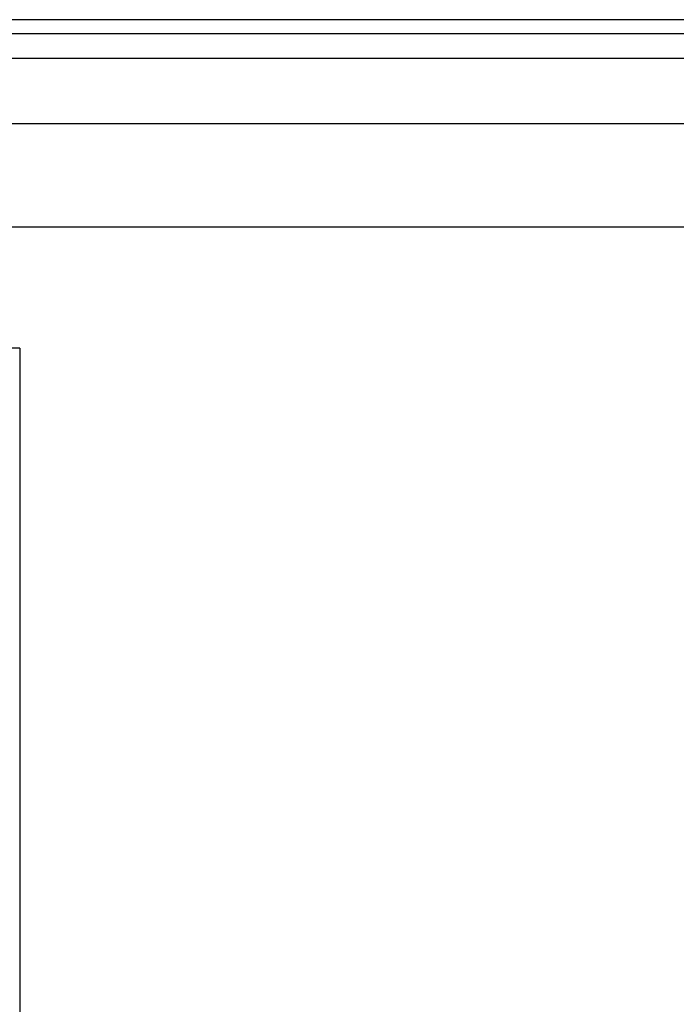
# Model space of a CAD drawing. Header units: inches. Extents: x 0 to 120, y -11 to 78.
# Tile 48 of 90: x 9.87 to 13.52, y 57.75 to 63.22. Entities that reach past the tile are written whole.
import ezdxf

# ---------------------------------------------------------------- set-up
doc = ezdxf.new("R2010")
doc.units = ezdxf.units.IN
doc.header["$LTSCALE"] = 7.213522
doc.header["$MEASUREMENT"] = 0
doc.layers.add('Visible Edges(ANSI)', color=7, linetype='Continuous', lineweight=25)
doc.layers.add('Visible Tangent Edges(ANSI)', color=7, linetype='Continuous', lineweight=25)

msp = doc.modelspace()

# ---------------------------------------------------------------- linework, layer by layer
at = {"layer": 'Visible Edges(ANSI)'}
for p, q in [((34.9023, 63.2241), (6.1604, 63.2241)), ((6.1604, 63.1465), (34.9023, 63.1465)), ((7.2305, 62.6475), (33.8023, 62.6475)), ((33.8023, 62.071), (7.2305, 62.071)), ((9.8743, 61.3978), (9.7954, 61.3978)), ((9.8743, 61.3978), (9.8743, 21.4045))]:
    msp.add_line(p, q, dxfattribs=at)
at = {"layer": 'Visible Tangent Edges(ANSI)'}
msp.add_line((6.1604, 63.0103), (34.9023, 63.0103), dxfattribs=at)

doc.saveas('drawing.dxf')
